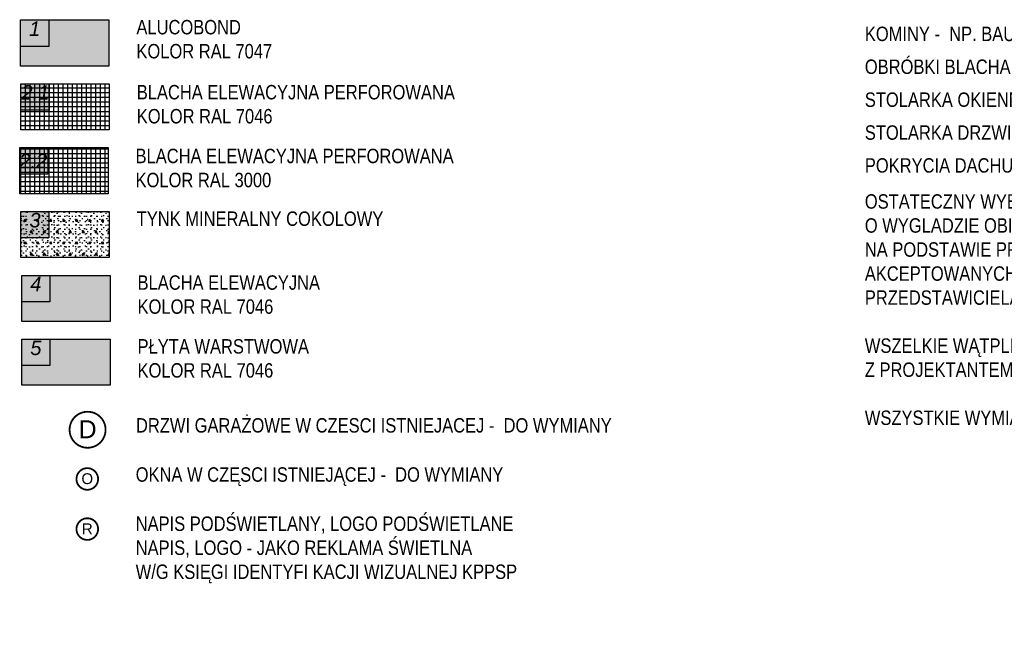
# Model space of a CAD drawing. Extents: x 260 to 500, y -3 to 25.
# Tile 12 of 16: x 405 to 418, y -3 to 6. Entities that reach past the tile are written whole.
import ezdxf
from ezdxf.enums import TextEntityAlignment as Align

# ---------------------------------------------------------------- set-up
doc = ezdxf.new("R2010")
doc.units = 0
doc.header["$MEASUREMENT"] = 0
for name, color, linetype in [('1-ciemny', 7, 'Continuous'), ('1-DACHOWKA', 7, 'Continuous'), ('1-JASNY', 7, 'Continuous'), ('ArchiCAD', 7, 'Continuous'), ('Meble i wyposażenie', 7, 'Continuous'), ('osie ścian', 7, 'Continuous'), ('WYMIAR', 7, 'Continuous')]:
    doc.layers.add(name, color=color, linetype=linetype)
doc.styles.add('GENERATED_STYLE_1', font='ARIAL.ttf')
doc.styles.add('GENERATED_STYLE_2', font='ARIAL.ttf')
pattern_1 = [(0, (0, 0), (0, 0.065), []), (90, (0, 0), (-0.065, -2e-17), [])]

# ---------------------------------------------------------------- blocks, each defined once
blk = doc.blocks.new('HATCH_1163', base_point=(404.701, 2.21))
at = {"layer": '1-JASNY'}
blk.add_hatch(color=252, dxfattribs=at).paths.add_polyline_path([(404.701, 2.21), (405.927, 2.21), (405.927, 1.57), (404.701, 1.57)], flags=0)
at = {"layer": '1-JASNY', "color": 7, "linetype": 'Continuous'}
blk.add_lwpolyline([(404.701, 2.21), (405.927, 2.21), (405.927, 1.57), (404.701, 1.57)], close=True, dxfattribs=at)
blk = doc.blocks.new('HATCH_1165', base_point=(404.689, 3.096))
at = {"layer": '1-ciemny'}
h = blk.add_hatch(dxfattribs=at)
h.set_pattern_fill('beton wylewany', color=8, scale=0.03, style=0, pattern_type=0)
h.set_pattern_definition([(0, (0, 0), (0, 0.31176916), [0.03, -0.15]), (0, (0.09, 0.1559), (0, 0.31176916), [0.03, -0.15]), (60, (0, 0), (-0.27, 0.15588458), [0.03, -0.15]), (60, (0.18, 0), (-0.27, 0.15588458), [0.03, -0.15]), (120, (0.03, 0), (0.27, 0.15588458), [0.03, -0.15]), (120, (0.21, 0), (0.27, 0.15588458), [0.03, -0.15]), (0, (0, 0.03), (0, 0.060000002), [0, -0.060000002, 0, -0.090000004]), (45, (0.03, 0.03), (-0.042426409, 0.042426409), [0, -0.045000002, 0, -0.075000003])])
h.paths.add_polyline_path([(404.689, 3.096), (405.915, 3.096), (405.915, 2.456), (404.689, 2.456)], flags=0)
at = {"layer": '1-ciemny', "color": 7, "linetype": 'Continuous'}
blk.add_lwpolyline([(404.689, 3.096), (405.915, 3.096), (405.915, 2.456), (404.689, 2.456)], close=True, dxfattribs=at)
blk = doc.blocks.new('HATCH_1168', base_point=(404.673, 3.982))
at = {"layer": '1-JASNY'}
h = blk.add_hatch(dxfattribs=at)
h.set_pattern_fill('izolacja twarda kopia', color=1, scale=0.065, style=0, pattern_type=0)
h.set_pattern_definition(pattern_1)
h.paths.add_polyline_path([(404.673, 3.982), (405.899, 3.982), (405.899, 3.342), (404.673, 3.342)], flags=0)
at = {"layer": '1-JASNY', "color": 7, "linetype": 'Continuous'}
blk.add_lwpolyline([(404.673, 3.982), (405.899, 3.982), (405.899, 3.342), (404.673, 3.342)], close=True, dxfattribs=at)
blk = doc.blocks.new('HATCH_1169', base_point=(404.689, 4.867))
at = {"layer": '1-JASNY'}
h = blk.add_hatch(dxfattribs=at)
h.set_pattern_fill('izolacja twarda kopia', color=8, scale=0.065, style=0, pattern_type=0)
h.set_pattern_definition(pattern_1)
h.paths.add_polyline_path([(404.689, 4.867), (405.916, 4.867), (405.916, 4.227), (404.689, 4.227)], flags=0)
at = {"layer": '1-JASNY', "color": 7, "linetype": 'Continuous'}
blk.add_lwpolyline([(404.689, 4.867), (405.916, 4.867), (405.916, 4.227), (404.689, 4.227)], close=True, dxfattribs=at)
blk = doc.blocks.new('HATCH_1297', base_point=(404.685, 5.753))
at = {"layer": '1-DACHOWKA'}
blk.add_hatch(color=254, dxfattribs=at).paths.add_polyline_path([(404.685, 5.753), (405.911, 5.753), (405.911, 5.113), (404.685, 5.113)], flags=0)
at = {"layer": '1-DACHOWKA', "color": 7, "linetype": 'Continuous'}
blk.add_lwpolyline([(404.685, 5.753), (405.911, 5.753), (405.911, 5.113), (404.685, 5.113)], close=True, dxfattribs=at)
blk = doc.blocks.new('HATCH_1299', base_point=(404.701, 1.325))
at = {"layer": '1-JASNY'}
blk.add_hatch(color=252, dxfattribs=at).paths.add_polyline_path([(404.701, 1.325), (405.927, 1.325), (405.927, 0.685), (404.701, 0.685)], flags=0)
at = {"layer": '1-JASNY', "color": 7, "linetype": 'Continuous'}
blk.add_lwpolyline([(404.701, 1.325), (405.927, 1.325), (405.927, 0.685), (404.701, 0.685)], close=True, dxfattribs=at)
blk = doc.blocks.new('HATCH_1164', base_point=(405.079, 2.729))
at = {"layer": '1-JASNY'}
blk.add_hatch(color=255, dxfattribs=at).paths.add_polyline_path([(405.079, 2.729), (404.689, 2.729), (404.689, 3.096), (405.079, 3.096)], flags=0)
at = {"layer": '1-JASNY', "color": 7, "linetype": 'Continuous'}
blk.add_lwpolyline([(405.079, 2.729), (404.689, 2.729), (404.689, 3.096), (405.079, 3.096)], close=True, dxfattribs=at)
blk = doc.blocks.new('HATCH_1166', base_point=(405.063, 3.614))
at = {"layer": '1-JASNY'}
blk.add_hatch(color=255, dxfattribs=at).paths.add_polyline_path([(405.063, 3.614), (404.673, 3.614), (404.673, 3.982), (405.063, 3.982)], flags=0)
at = {"layer": '1-JASNY', "color": 7, "linetype": 'Continuous'}
blk.add_lwpolyline([(405.063, 3.614), (404.673, 3.614), (404.673, 3.982), (405.063, 3.982)], close=True, dxfattribs=at)
blk = doc.blocks.new('HATCH_1171', base_point=(405.08, 4.5))
at = {"layer": '1-JASNY'}
blk.add_hatch(color=255, dxfattribs=at).paths.add_polyline_path([(405.08, 4.5), (404.689, 4.5), (404.689, 4.867), (405.08, 4.867)], flags=0)
at = {"layer": '1-JASNY', "color": 7, "linetype": 'Continuous'}
blk.add_lwpolyline([(405.08, 4.5), (404.689, 4.5), (404.689, 4.867), (405.08, 4.867)], close=True, dxfattribs=at)
blk = doc.blocks.new('HATCH_1288', base_point=(405.075, 5.385))
at = {"layer": '1-JASNY'}
blk.add_hatch(color=255, dxfattribs=at).paths.add_polyline_path([(405.075, 5.385), (404.685, 5.385), (404.685, 5.753), (405.075, 5.753)], flags=0)
at = {"layer": '1-JASNY', "color": 7, "linetype": 'Continuous'}
blk.add_lwpolyline([(405.075, 5.385), (404.685, 5.385), (404.685, 5.753), (405.075, 5.753)], close=True, dxfattribs=at)
blk = doc.blocks.new('HATCH_1298', base_point=(405.091, 0.957))
at = {"layer": '1-JASNY'}
blk.add_hatch(color=255, dxfattribs=at).paths.add_polyline_path([(405.091, 0.957), (404.701, 0.957), (404.701, 1.325), (405.091, 1.325)], flags=0)
at = {"layer": '1-JASNY', "color": 7, "linetype": 'Continuous'}
blk.add_lwpolyline([(405.091, 0.957), (404.701, 0.957), (404.701, 1.325), (405.091, 1.325)], close=True, dxfattribs=at)
blk = doc.blocks.new('HATCH_1300', base_point=(405.091, 1.843))
at = {"layer": '1-JASNY'}
blk.add_hatch(color=255, dxfattribs=at).paths.add_polyline_path([(405.091, 1.843), (404.701, 1.843), (404.701, 2.21), (405.091, 2.21)], flags=0)
at = {"layer": '1-JASNY', "color": 7, "linetype": 'Continuous'}
blk.add_lwpolyline([(405.091, 1.843), (404.701, 1.843), (404.701, 2.21), (405.091, 2.21)], close=True, dxfattribs=at)
blk = doc.blocks.new('8_2E7_65_229')
at = {"layer": 'Meble i wyposażenie', "color": 0, "linetype": 'ByBlock', "const_width": 0.025}
blk.add_lwpolyline([(-0.15, 0, 1), (0.15, 0, 1)], format="xyb", close=True, dxfattribs=at)
at = {"layer": 'Meble i wyposażenie', "color": 0, "style": 'GENERATED_STYLE_2'}
blk.add_attdef('txt', text='', height=0.15, dxfattribs=at).set_placement((0, 0.004), align=Align.MIDDLE_CENTER)
blk = doc.blocks.new('8_2E7_65_228')
at = {"layer": 'Meble i wyposażenie', "color": 0, "linetype": 'ByBlock', "const_width": 0.025}
blk.add_lwpolyline([(-0.15, 0, 1), (0.15, 0, 1)], format="xyb", close=True, dxfattribs=at)
at = {"layer": 'Meble i wyposażenie', "color": 0, "style": 'GENERATED_STYLE_2'}
blk.add_attdef('txt', text='', height=0.15, dxfattribs=at).set_placement((0, 0.004), align=Align.MIDDLE_CENTER)
blk = doc.blocks.new('8_2E7_65_211')
at = {"layer": 'Meble i wyposażenie', "color": 0, "linetype": 'ByBlock', "const_width": 0.025}
blk.add_lwpolyline([(-0.25, 0, 1), (0.25, 0, 1)], format="xyb", close=True, dxfattribs=at)
at = {"layer": 'Meble i wyposażenie', "color": 0, "style": 'GENERATED_STYLE_2'}
blk.add_attdef('txt', text='', height=0.25, dxfattribs=at).set_placement((0, 0.007), align=Align.MIDDLE_CENTER)

msp = doc.modelspace()

# ---------------------------------------------------------------- linework, layer by layer
at = {"layer": 'ArchiCAD', "color": 7, "linetype": 'Continuous'}
for p, q in [((404.685, 5.753), (405.075, 5.753)), ((404.685, 5.385), (404.685, 5.753)), ((405.075, 5.753), (405.075, 5.385)), ((405.075, 5.385), (404.685, 5.385)), ((404.689, 4.867), (405.08, 4.867)), ((404.689, 4.5), (404.689, 4.867)), ((405.08, 4.867), (405.08, 4.5)), ((405.08, 4.5), (404.689, 4.5)), ((404.673, 3.982), (405.063, 3.982)), ((404.673, 3.614), (404.673, 3.982)), ((405.063, 3.982), (405.063, 3.614)), ((405.063, 3.614), (404.673, 3.614)), ((404.689, 3.096), (405.079, 3.096)), ((404.689, 2.729), (404.689, 3.096)), ((405.079, 3.096), (405.079, 2.729)), ((405.079, 2.729), (404.689, 2.729)), ((404.701, 2.21), (405.091, 2.21)), ((404.701, 1.843), (404.701, 2.21)), ((405.091, 2.21), (405.091, 1.843)), ((405.091, 1.843), (404.701, 1.843)), ((404.701, 1.325), (405.091, 1.325)), ((404.701, 0.957), (404.701, 1.325)), ((405.091, 1.325), (405.091, 0.957)), ((405.091, 0.957), (404.701, 0.957))]:
    msp.add_line(p, q, dxfattribs=at)
at = {"layer": 'osie ścian', "color": 7, "linetype": 'Continuous'}
for p, q in [((404.689, 4.867), (405.916, 4.867)), ((404.689, 4.227), (404.689, 4.867)), ((405.916, 4.867), (405.916, 4.227)), ((404.673, 3.342), (404.673, 3.982)), ((404.673, 3.982), (405.899, 3.982)), ((405.899, 3.982), (405.899, 3.342))]:
    msp.add_line(p, q, dxfattribs=at)

# ---------------------------------------------------------------- block references
at = {"layer": '1-ciemny', "color": 8, "linetype": 'Continuous'}
msp.add_blockref('HATCH_1165', (404.689, 3.096), dxfattribs=at)
at = {"layer": '1-DACHOWKA', "color": 254, "linetype": 'Continuous'}
msp.add_blockref('HATCH_1297', (404.685, 5.753), dxfattribs=at)
at = {"layer": '1-JASNY', "color": 255, "linetype": 'Continuous'}
for name, p in [('HATCH_1288', (405.075, 5.385)), ('HATCH_1171', (405.08, 4.5)), ('HATCH_1166', (405.063, 3.614)), ('HATCH_1164', (405.079, 2.729)), ('HATCH_1300', (405.091, 1.843)), ('HATCH_1298', (405.091, 0.957))]:
    msp.add_blockref(name, p, dxfattribs=at)
at = {"layer": '1-JASNY', "color": 8, "linetype": 'Continuous'}
msp.add_blockref('HATCH_1169', (404.689, 4.867), dxfattribs=at)
at = {"layer": '1-JASNY', "color": 1, "linetype": 'Continuous'}
msp.add_blockref('HATCH_1168', (404.673, 3.982), dxfattribs=at)
at = {"layer": '1-JASNY', "color": 252, "linetype": 'Continuous'}
for name, p in [('HATCH_1163', (404.701, 2.21)), ('HATCH_1299', (404.701, 1.325))]:
    msp.add_blockref(name, p, dxfattribs=at)
at = {"layer": 'Meble i wyposażenie', "color": 7, "linetype": 'Continuous'}
for name, p, values in [('8_2E7_65_211', (405.615, 0.068), {'txt': 'D'}), ('8_2E7_65_228', (405.611, -0.615), {'txt': 'O'}), ('8_2E7_65_229', (405.611, -1.31), {'txt': 'R'})]:
    msp.add_blockref(name, p, dxfattribs=at).add_auto_attribs(values)

# ---------------------------------------------------------------- texts
at = {"layer": 'WYMIAR', "color": 7, "char_height": 0.2}
for s, insert, width, attachment_point, style in [('{\\fArial Narrow Europa Środkowa|b0|i0|c0|p34;ALUCOBOND\\PKOLOR RAL 7047}', (406.293, 5.753), 2.00118, 1, 'GENERATED_STYLE_1'), ('{\\fArial Europa Środkowa|b0|i1|c0|p34;1}', (404.803, 5.732), 0.162, 1, 'GENERATED_STYLE_2'), ('{\\fArial Narrow Europa Środkowa|b0|i0|c0|p34;KOMINY -  NP. BAUMIT KOLOR 0887}', (416.406, 5.66), 4.15676, 1, 'GENERATED_STYLE_1'), ('{\\fArial Narrow Europa Środkowa|b0|i0|c0|p34;OBRÓBKI BLACHARSKIE  W KOLORZE SZARYM}', (416.406, 5.204), 5.52794, 1, 'GENERATED_STYLE_1'), ('{\\fArial Europa Środkowa|b0|i1|c0|p34;2.1}', (404.697, 4.848), 0.402, 1, 'GENERATED_STYLE_2'), ('{\\fArial Narrow Europa Środkowa|b0|i0|c0|p34;BLACHA ELEWACYJNA PERFOROWANA\\PKOLOR RAL 7046}', (406.298, 4.851), 4.65706, 1, 'GENERATED_STYLE_1'), ('{\\fArial Narrow Europa Środkowa|b0|i0|c0|p34;STOLARKA OKIENNA W KOLORZE BIAŁYM}', (416.406, 4.747), 4.92882, 1, 'GENERATED_STYLE_1'), ('{\\fArial Narrow Europa Środkowa|b0|i0|c0|p34;STOLARKA DRZWIOWA W KOLORZE CZERWONYM}', (416.406, 4.291), 5.93559, 1, 'GENERATED_STYLE_1'), ('{\\fArial Narrow Europa Środkowa|b0|i0|c0|p34;BLACHA ELEWACYJNA PERFOROWANA\\PKOLOR RAL 3000}', (406.281, 3.966), 4.65706, 1, 'GENERATED_STYLE_1'), ('{\\fArial Europa Środkowa|b0|i1|c0|p34;2.2}', (404.667, 3.798), 0.402, 4, 'GENERATED_STYLE_2'), ('{\\fArial Narrow Europa Środkowa|b0|i0|c0|p34;POKRYCIA DACHU - PAPA, BLACHA KOLOR GRAFIT}', (416.406, 3.835), 6.00353, 1, 'GENERATED_STYLE_1'), ('{\\fArial Narrow Europa Środkowa|b0|i0|c0|p34;OSTATECZNY WYBÓR MATERIAŁÓW STANOWIACYCH\\PO WYGLADZIE OBIEKTU OD ZEWNĄTRZ I WEWNATRZ\\PNA PODSTAWIE PRÓBEK RZECZYWISTYCH MATERIAŁÓW\\PAKCEPTOWANYCH PRZEZ INWESTORA LUB UPRAWNIONEGO \\PPRZEDSTAWICIELA SPRAWUJĄCEGO NADZÓR AUTORSKI\\P\\PWSZELKIE WĄTPLIWOŚCI NALEŻY UZGODNIĆ \\PZ PROJEKTANTEM W RAMACH NADZORU AUTORSKIEGO\\P\\PWSZYSTKIE WYMIARY SPRAWDZIĆ NA BUDOWIE}', (416.406, 3.335), 7.33147, 1, 'GENERATED_STYLE_1'), ('{\\fArial Europa Środkowa|b0|i1|c0|p34;3}', (404.807, 3.075), 0.162, 1, 'GENERATED_STYLE_2'), ('{\\fArial Narrow Europa Środkowa|b0|i0|c0|p34;TYNK MINERALNY COKOLOWY}', (406.297, 3.096), 3.61941, 1, 'GENERATED_STYLE_1'), ('{\\fArial Europa Środkowa|b0|i1|c0|p34;4}', (404.819, 2.19), 0.162, 1, 'GENERATED_STYLE_2'), ('{\\fArial Narrow Europa Środkowa|b0|i0|c0|p34;BLACHA ELEWACYJNA\\PKOLOR RAL 7046}', (406.309, 2.21), 2.66824, 1, 'GENERATED_STYLE_1'), ('{\\fArial Europa Środkowa|b0|i1|c0|p34;5}', (404.819, 1.304), 0.162, 1, 'GENERATED_STYLE_2'), ('{\\fArial Narrow Europa Środkowa|b0|i0|c0|p34;PŁYTA WARSTWOWA\\PKOLOR RAL 7046}', (406.309, 1.325), 2.51382, 1, 'GENERATED_STYLE_1'), ('{\\fArial Narrow Europa Środkowa|b0|i0|c0|p34;DRZWI GARAŻOWE W CZESCI ISTNIEJACEJ -  DO WYMIANY}', (406.287, 0.229), 6.97941, 1, 'GENERATED_STYLE_1'), ('{\\fArial Narrow Europa Środkowa|b0|i0|c0|p34;OKNA W CZĘSCI ISTNIEJĄCEJ -  DO WYMIANY}', (406.283, -0.453), 5.39206, 1, 'GENERATED_STYLE_1'), ('{\\fArial Narrow Europa Środkowa|b0|i0|c0|p34;NAPIS PODŚWIETLANY, LOGO PODŚWIETLANE\\PNAPIS, LOGO - JAKO REKLAMA ŚWIETLNA\\PW/G KSIĘGI IDENTYFI KACJI WIZUALNEJ KPPSP}', (406.283, -1.135), 5.59588, 1, 'GENERATED_STYLE_1')]:
    msp.add_mtext(s, dxfattribs=dict(at, insert=insert, width=width, attachment_point=attachment_point, style=style))

doc.saveas('drawing.dxf')
